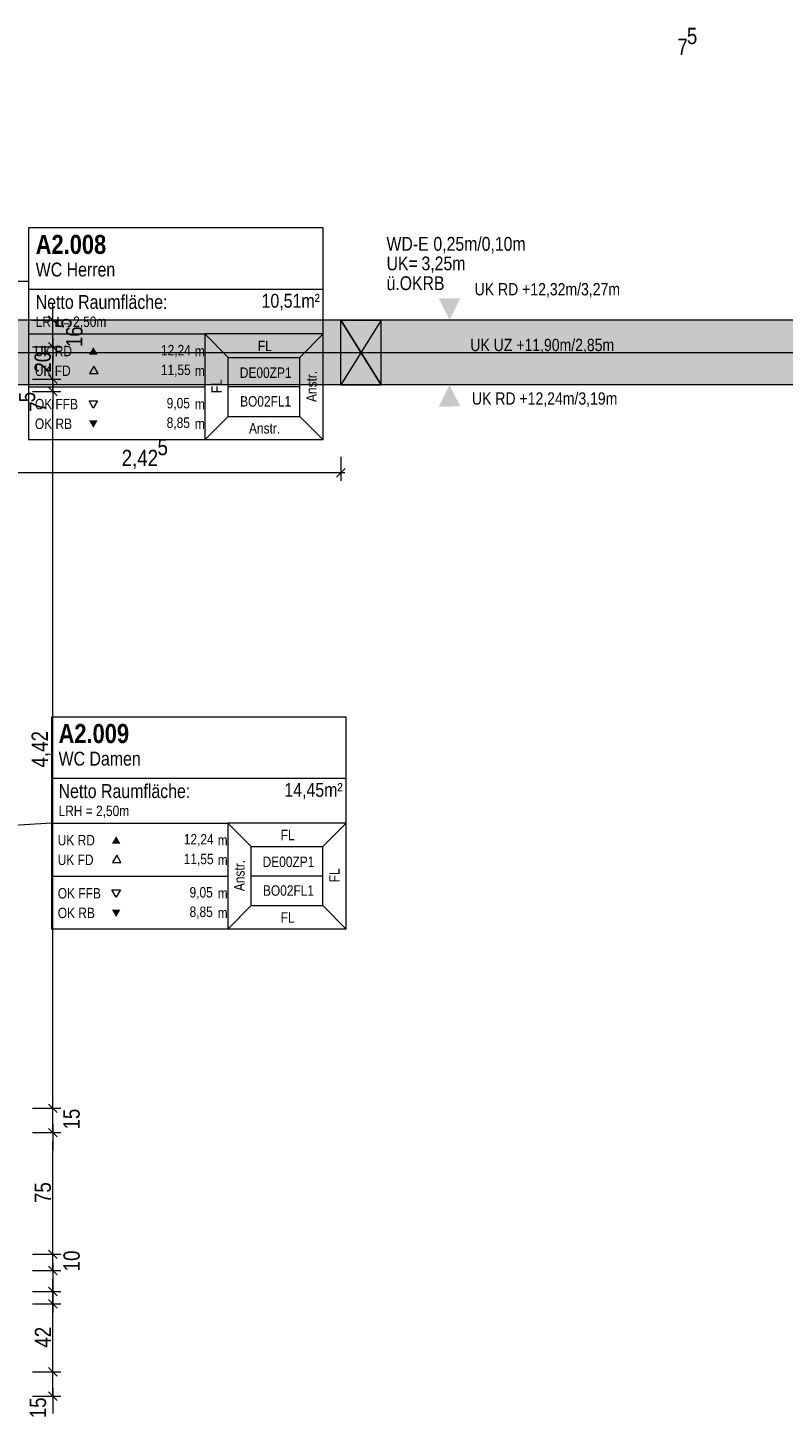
# Model space of a CAD drawing. Extents: x -620 to 3480, y 62 to 1102.
# Tile 68 of 256: x -308 to -215, y 635 to 806. Entities that reach past the tile are written whole.
import ezdxf
from ezdxf.lldxf.tags import DXFTag

# ---------------------------------------------------------------- set-up
doc = ezdxf.new("R2010")
doc.units = 0
doc.layers.get('0').update_dxf_attribs({"lineweight": 13})
for name, color, linetype, lineweight, true_color in [('00_Beschriftung UZ', 3, 'Continuous', 13, 0x00ff00), ('30 -34 Innenwände- 11 Durchbruch', 4, 'Continuous', 9, 0x00ffff), ('30 -35 Decken- 1 Konstruktion-Träger- Stahlbeton', 7, 'grob-A06G9SLJ8I', 13, 0x33aa00), ('70 -75 Raumstempel- 1 Raumstempel', 1, 'Continuous', 50, 0xff0000), ('70 -75 Raumstempel-2 Verweislinie', 1, 'Continuous', 9, 0xff0000), ('70 -76 Bemaßung- 2 Allgemein', 9, 'Continuous', 5, 0x808080), ('iwb_Schraffur_Unterzug', 7, 'Continuous', 5, 0xffffcc)]:
    doc.layers.add(name, color=color, linetype=linetype, lineweight=lineweight, true_color=true_color)
doc.layers.add('70 -71 Achsen- 1 Gebäudeachsen', color=7, linetype='STRICHPUNKT2-A06G9SLK8I', lineweight=18)
doc.styles.get("Standard").update_dxf_attribs({"font": 'ARIALN.TTF'})
tags = doc.linetypes.add('grob-A06G9SLJ8I', pattern=[14, 3, -8, 3]).pattern_tags.tags
tags[8:9] = [DXFTag(74, 4), DXFTag(75, 0), DXFTag(340, '0'), DXFTag(46, 0.0), DXFTag(50, 0.0), DXFTag(44, 0.0), DXFTag(45, 0.0)]
tags[6:7] = [DXFTag(74, 4), DXFTag(75, 0), DXFTag(340, '0'), DXFTag(46, 0.0), DXFTag(50, 0.0), DXFTag(44, 0.0), DXFTag(45, 0.0)]
tags[4:5] = [DXFTag(74, 4), DXFTag(75, 0), DXFTag(340, '0'), DXFTag(46, 0.0), DXFTag(50, 0.0), DXFTag(44, 0.0), DXFTag(45, 0.0)]
tags = doc.linetypes.add('STRICHPUNKT2-A06G9SLK8I', pattern=[12.7, 6.35, -3.175, 0, -3.175]).pattern_tags.tags
tags[10:11] = [DXFTag(74, 4), DXFTag(75, 0), DXFTag(340, '0'), DXFTag(46, 0.0), DXFTag(50, 0.0), DXFTag(44, 0.0), DXFTag(45, 0.0)]
tags[8:9] = [DXFTag(74, 4), DXFTag(75, 0), DXFTag(340, '0'), DXFTag(46, 0.0), DXFTag(50, 0.0), DXFTag(44, 0.0), DXFTag(45, 0.0)]
tags[6:7] = [DXFTag(74, 4), DXFTag(75, 0), DXFTag(340, '0'), DXFTag(46, 0.0), DXFTag(50, 0.0), DXFTag(44, 0.0), DXFTag(45, 0.0)]
tags[4:5] = [DXFTag(74, 4), DXFTag(75, 0), DXFTag(340, '0'), DXFTag(46, 0.0), DXFTag(50, 0.0), DXFTag(44, 0.0), DXFTag(45, 0.0)]

# ---------------------------------------------------------------- blocks, each defined once
blk = doc.blocks.new('Referenz-A06G9SLM8I')
at = {"layer": '00_Beschriftung UZ', "color": 0, "lineweight": -2}
for points in [[(-257.42, 772.57), (-256.09, 769.9), (-254.75, 772.57)], [(-257.42, 767.23), (-256.09, 769.9), (-254.75, 767.24)], [(-257.42, 764.57), (-256.09, 761.9), (-254.75, 764.57)], [(-257.42, 759.23), (-256.09, 761.9), (-254.75, 759.24)]]:
    blk.add_solid(points, dxfattribs=at)
at = {"layer": '30 -34 Innenwände- 11 Durchbruch', "color": 0, "linetype": 'Continuous', "lineweight": -2, "ltscale": 0.13}
for p, q in [((-269.5, 761.9), (-269.5, 769.9)), ((-269.5, 769.9), (-264.5, 761.9)), ((-264.5, 769.9), (-269.5, 761.9)), ((-269.5, 769.9), (-264.5, 769.9)), ((-264.5, 769.9), (-269.5, 761.9)), ((-264.5, 761.9), (-269.5, 769.9)), ((-264.5, 761.9), (-264.5, 769.9)), ((-269.5, 761.9), (-264.5, 761.9))]:
    blk.add_line(p, q, dxfattribs=at)
at = {"layer": '30 -34 Innenwände- 11 Durchbruch', "color": 0, "lineweight": -2}
for points in [[(-269.5, 761.9), (-269.5, 769.9), (-267, 765.9)], [(-264.5, 761.9), (-267, 765.9), (-264.5, 769.9)]]:
    blk.add_solid(points, dxfattribs=at)
at = {"layer": '30 -35 Decken- 1 Konstruktion-Träger- Stahlbeton', "color": 0, "lineweight": -2}
for p, q in [((4, 769.9), (-554.53, 769.9)), ((4, 761.9), (-554.53, 761.9))]:
    blk.add_line(p, q, dxfattribs=at)
at = {"layer": '70 -71 Achsen- 1 Gebäudeachsen', "color": 0, "linetype": 'STRICHPUNKT2-A06G9SLK8I', "lineweight": -2, "ltscale": 0.13}
blk.add_line((-554.53, 765.88), (92.91, 765.88), dxfattribs=at)
at = {"layer": '70 -75 Raumstempel- 1 Raumstempel', "color": 0, "lineweight": -2}
for p, q in [((-307.98, 781.25), (-307.98, 755.11)), ((-271.65, 781.25), (-307.98, 781.25)), ((-271.65, 755.11), (-271.65, 781.25)), ((-271.65, 773.66), (-307.98, 773.66)), ((-307.98, 768.18), (-286.25, 768.18)), ((-283.36, 765.29), (-286.25, 768.18)), ((-271.65, 768.18), (-286.25, 768.18)), ((-286.25, 768.18), (-286.25, 755.11)), ((-274.54, 765.29), (-271.65, 768.18)), ((-283.36, 758.01), (-283.36, 765.29)), ((-283.36, 765.29), (-274.54, 765.29)), ((-274.54, 758.01), (-274.54, 765.29)), ((-299.94, 764.22), (-300.46, 763.32)), ((-299.42, 763.32), (-299.94, 764.22)), ((-300.46, 763.32), (-299.42, 763.32)), ((-307.98, 761.65), (-286.25, 761.65)), ((-274.54, 761.65), (-283.36, 761.65)), ((-300.01, 759.04), (-300.53, 759.95)), ((-300.53, 759.95), (-299.49, 759.95)), ((-299.49, 759.95), (-300.01, 759.04)), ((-283.36, 758.01), (-286.25, 755.11)), ((-283.36, 758.01), (-274.54, 758.01)), ((-274.54, 758.01), (-271.65, 755.11)), ((-271.65, 755.11), (-307.98, 755.11)), ((-305.16, 720.94), (-305.16, 694.8)), ((-268.83, 720.94), (-305.16, 720.94)), ((-268.83, 694.8), (-268.83, 720.94)), ((-268.83, 713.35), (-305.16, 713.35)), ((-305.16, 707.87), (-283.43, 707.87)), ((-280.55, 704.98), (-283.43, 707.87)), ((-268.83, 707.87), (-283.43, 707.87)), ((-283.43, 707.87), (-283.43, 694.8)), ((-271.72, 704.98), (-268.83, 707.87)), ((-297.12, 703.91), (-297.64, 703.01)), ((-296.6, 703.01), (-297.12, 703.91)), ((-280.55, 697.7), (-280.55, 704.98)), ((-280.55, 704.98), (-271.72, 704.98)), ((-271.72, 697.7), (-271.72, 704.98)), ((-297.64, 703.01), (-296.6, 703.01)), ((-305.16, 701.34), (-283.43, 701.34)), ((-271.72, 701.34), (-280.55, 701.34)), ((-297.19, 698.74), (-297.72, 699.64)), ((-297.72, 699.64), (-296.67, 699.64)), ((-296.67, 699.64), (-297.19, 698.74)), ((-280.55, 697.7), (-283.43, 694.8)), ((-280.55, 697.7), (-271.72, 697.7)), ((-271.72, 697.7), (-268.83, 694.8)), ((-268.83, 694.8), (-305.16, 694.8))]:
    blk.add_line(p, q, dxfattribs=at)
for points in [[(-299.49, 765.64), (-300.01, 766.55), (-300.53, 765.64)], [(-299.49, 757.51), (-300.01, 756.6), (-300.53, 757.51)], [(-296.67, 705.33), (-297.19, 706.24), (-297.72, 705.33)], [(-296.67, 697.2), (-297.19, 696.29), (-297.72, 697.2)]]:
    blk.add_solid(points, dxfattribs=at)
at = {"layer": '70 -75 Raumstempel-2 Verweislinie', "color": 0, "linetype": 'Continuous', "lineweight": -2, "ltscale": 0.13}
for p, q in [((-337.12, 774.68), (-307.98, 774.68)), ((-305.16, 707.87), (-388.54, 702.73))]:
    blk.add_line(p, q, dxfattribs=at)
at = {"layer": '70 -76 Bemaßung- 2 Allgemein', "color": 0, "linetype": 'Continuous', "lineweight": -2, "ltscale": 0.13}
for p, q in [((-304.47, 769.37), (-305.53, 770.43)), ((-305, 770.96), (-305, 772.03)), ((-305, 768.9), (-305, 770.96)), ((-307.5, 769.9), (-304, 769.9)), ((-305, 766.6), (-305, 769.9)), ((-305.53, 767.13), (-304.47, 766.07)), ((-305.53, 767.13), (-304.47, 766.07)), ((-305, 767.6), (-305, 765.54)), ((-305, 767.6), (-305, 765.54)), ((-307.5, 766.6), (-304, 766.6)), ((-307.5, 766.6), (-304, 766.6)), ((-305, 765.54), (-305, 764.48)), ((-305, 763.66), (-305, 765.54)), ((-305, 763.66), (-305, 764.73)), ((-305, 761.6), (-305, 763.66)), ((-305, 761.6), (-305, 763.66)), ((-307.5, 762.6), (-304, 762.6)), ((-307.5, 762.6), (-304, 762.6)), ((-304.47, 762.07), (-305.53, 763.13)), ((-304.47, 762.07), (-305.53, 763.13)), ((-305, 761.1), (-305, 762.6)), ((-305, 762.1), (-305, 760.04)), ((-305, 762.1), (-305, 760.04)), ((-307.5, 761.1), (-304, 761.1)), ((-307.5, 761.1), (-304, 761.1)), ((-305.53, 761.63), (-304.47, 760.57)), ((-305.53, 761.63), (-304.47, 760.57)), ((-305, 760.04), (-305, 758.98)), ((-305, 673.76), (-305, 760.04)), ((-268.97, 751.58), (-270.03, 750.51)), ((-269.5, 753.05), (-269.5, 750.05)), ((-270.56, 751.05), (-316.94, 751.05)), ((-269, 751.05), (-270.56, 751.05)), ((-305, 673.76), (-305, 674.83)), ((-304.47, 672.17), (-305.53, 673.23)), ((-304.47, 672.17), (-305.53, 673.23)), ((-305, 671.7), (-305, 673.76)), ((-305, 671.7), (-305, 673.76)), ((-307.5, 672.7), (-304, 672.7)), ((-307.5, 672.7), (-304, 672.7)), ((-305, 669.7), (-305, 672.7)), ((-307.5, 669.7), (-304, 669.7)), ((-307.5, 669.7), (-304, 669.7)), ((-305.53, 670.23), (-304.47, 669.17)), ((-305.53, 670.23), (-304.47, 669.17)), ((-305, 670.7), (-305, 668.64)), ((-305, 670.7), (-305, 668.64)), ((-305, 668.64), (-305, 667.58)), ((-305, 655.76), (-305, 668.64)), ((-305, 655.76), (-305, 656.83)), ((-305, 653.7), (-305, 655.76)), ((-305, 653.7), (-305, 655.76)), ((-307.5, 654.7), (-304, 654.7)), ((-307.5, 654.7), (-304, 654.7)), ((-304.47, 654.17), (-305.53, 655.23)), ((-304.47, 654.17), (-305.53, 655.23)), ((-305, 652.7), (-305, 654.7)), ((-307.5, 652.7), (-304, 652.7)), ((-307.5, 652.7), (-304, 652.7)), ((-305.53, 653.23), (-304.47, 652.17)), ((-305.53, 653.23), (-304.47, 652.17)), ((-305, 653.7), (-305, 651.64)), ((-305, 653.7), (-305, 651.64)), ((-304.47, 649.57), (-305.53, 650.63)), ((-305.53, 650.63), (-304.47, 649.57)), ((-305, 651.64), (-305, 650.58)), ((-305, 651.16), (-305, 651.64)), ((-305, 649.1), (-305, 651.16)), ((-305, 651.1), (-305, 649.04)), ((-307.5, 650.1), (-304, 650.1)), ((-307.5, 650.1), (-304, 650.1)), ((-304.47, 648.07), (-305.53, 649.13)), ((-305.53, 649.13), (-304.47, 648.07)), ((-305, 649.66), (-305, 649.04)), ((-305, 647.6), (-305, 649.66)), ((-305, 649.6), (-305, 647.54)), ((-307.5, 648.6), (-304, 648.6)), ((-307.5, 648.6), (-304, 648.6)), ((-305, 641.26), (-305, 647.54)), ((-305, 641.26), (-305, 642.33)), ((-304.47, 639.67), (-305.53, 640.73)), ((-304.47, 639.67), (-305.53, 640.73)), ((-305, 639.2), (-305, 641.26)), ((-305, 639.2), (-305, 641.26)), ((-307.5, 640.2), (-304, 640.2)), ((-307.5, 640.2), (-304, 640.2)), ((-305, 637.2), (-305, 640.2)), ((-307.5, 637.2), (-304, 637.2)), ((-305.53, 637.73), (-304.47, 636.67)), ((-305, 638.2), (-305, 636.14)), ((-305, 636.14), (-305, 635.08))]:
    blk.add_line(p, q, dxfattribs=at)
at = {"layer": '00_Beschriftung UZ', "color": 0, "linetype": 'ByBlock', "lineweight": -2, "ltscale": 0.13, "char_height": 1.5103, "attachment_point": 1}
for s, insert in [('{\\fArial Narrow;UK RD +12,32m/3,27m}', (-252.99, 774.45)), ('{\\fArial Narrow;UK UZ +11,90m/2,85m}', (-253.52, 767.58)), ('{\\fArial Narrow;UK RD +12,24m/3,19m}', (-253.32, 760.98))]:
    blk.add_mtext(s, dxfattribs=dict(at, insert=insert))
at = {"layer": '30 -34 Innenwände- 11 Durchbruch', "color": 0, "linetype": 'Continuous', "lineweight": -2, "ltscale": 0.13, "char_height": 1.7, "attachment_point": 1}
for s, insert in [('{\\fArial Narrow;WD-E}', (-263.85, 780.14)), ('{\\fArial Narrow;0,25m/0,10m}', (-258.07, 780.14)), ('{\\fArial Narrow;UK=}', (-263.85, 777.73)), ('{\\fArial Narrow;3,25m}', (-259.54, 777.73)), ('{\\fArial Narrow;ü.OKRB}', (-263.85, 775.29))]:
    blk.add_mtext(s, dxfattribs=dict(at, insert=insert))
at = {"layer": '70 -75 Raumstempel- 1 Raumstempel', "color": 0, "linetype": 'Continuous', "lineweight": -2, "ltscale": 0.13, "attachment_point": 1}
for s, insert, char_height, rotation in [('{\\fArial Narrow|b1|i0;A2.008}', (-307.11, 780.4), 2.3536, 0), ('{\\fArial Narrow;WC Herren}', (-307.11, 776.98), 1.7117, 0), ('{\\fArial Narrow;Netto Raumfläche:}', (-307.11, 772.98), 1.7117, 0), ('{\\fArial Narrow;10,51m²}', (-279.26, 773.13), 1.7117, 0), ('{\\fArial Narrow;LRH = 2,50m}', (-307.11, 770.33), 1.2838, 0), ('{\\fArial Narrow;FL}', (-279.72, 767.35), 1.2838, 0), ('{\\fArial Narrow;UK RD}', (-307.21, 766.72), 1.2838, 0), ('{\\fArial Narrow;12,24}', (-291.66, 766.83), 1.2838, 0), ('{\\fArial Narrow;m}', (-287.49, 766.71), 1.2838, 0), ('{\\fArial Narrow;UK FD}', (-307.21, 764.29), 1.2838, 0), ('{\\fArial Narrow;11,55}', (-291.68, 764.4), 1.2838, 0), ('{\\fArial Narrow;m}', (-287.49, 764.27), 1.2838, 0), ('{\\fArial Narrow;DE00ZP1}', (-281.94, 764.05), 1.2838, 0), ('{\\fArial Narrow;Anstr.}', (-273.75, 759.79), 1.2838, 90), ('{\\fArial Narrow;FL}', (-285.45, 760.88), 1.2838, 90), ('{\\fArial Narrow;OK FFB}', (-307.21, 760.17), 1.2838, 0), ('{\\fArial Narrow;9,05}', (-290.96, 760.29), 1.2838, 0), ('{\\fArial Narrow;BO02FL1}', (-281.91, 760.51), 1.2838, 0), ('{\\fArial Narrow;m}', (-287.49, 760.17), 1.2838, 0), ('{\\fArial Narrow;OK RB}', (-307.21, 757.75), 1.2838, 0), ('{\\fArial Narrow;8,85}', (-290.96, 757.88), 1.2838, 0), ('{\\fArial Narrow;m}', (-287.49, 757.75), 1.2838, 0), ('{\\fArial Narrow;Anstr.}', (-280.81, 757.19), 1.2838, 0), ('{\\fArial Narrow|b1|i0;A2.009}', (-304.29, 720.09), 2.3536, 0), ('{\\fArial Narrow;WC Damen}', (-304.29, 716.67), 1.7117, 0), ('{\\fArial Narrow;Netto Raumfläche:}', (-304.29, 712.67), 1.7117, 0), ('{\\fArial Narrow;14,45m²}', (-276.45, 712.82), 1.7117, 0), ('{\\fArial Narrow;LRH = 2,50m}', (-304.29, 710.02), 1.2838, 0), ('{\\fArial Narrow;UK RD}', (-304.39, 706.41), 1.2838, 0), ('{\\fArial Narrow;12,24}', (-288.85, 706.52), 1.2838, 0), ('{\\fArial Narrow;m}', (-284.67, 706.4), 1.2838, 0), ('{\\fArial Narrow;FL}', (-276.9, 707.04), 1.2838, 0), ('{\\fArial Narrow;UK FD}', (-304.39, 703.98), 1.2838, 0), ('{\\fArial Narrow;11,55}', (-288.86, 704.09), 1.2838, 0), ('{\\fArial Narrow;m}', (-284.67, 703.97), 1.2838, 0), ('{\\fArial Narrow;Anstr.}', (-282.64, 699.48), 1.2838, 90), ('{\\fArial Narrow;DE00ZP1}', (-279.13, 703.74), 1.2838, 0), ('{\\fArial Narrow;FL}', (-270.92, 700.57), 1.2838, 90), ('{\\fArial Narrow;BO02FL1}', (-279.09, 700.2), 1.2838, 0), ('{\\fArial Narrow;OK FFB}', (-304.39, 699.86), 1.2838, 0), ('{\\fArial Narrow;9,05}', (-288.14, 699.98), 1.2838, 0), ('{\\fArial Narrow;m}', (-284.67, 699.86), 1.2838, 0), ('{\\fArial Narrow;OK RB}', (-304.39, 697.44), 1.2838, 0), ('{\\fArial Narrow;8,85}', (-288.14, 697.57), 1.2838, 0), ('{\\fArial Narrow;m}', (-284.67, 697.44), 1.2838, 0), ('{\\fArial Narrow;FL}', (-276.9, 696.87), 1.2838, 0)]:
    blk.add_mtext(s, dxfattribs=dict(at, insert=insert, char_height=char_height, rotation=rotation))
at = {"layer": '70 -76 Bemaßung- 2 Allgemein', "color": 0, "linetype": 'Continuous', "lineweight": -2, "ltscale": 0.13, "char_height": 2.0138, "attachment_point": 1}
for s, insert in [('{\\fArial Narrow;5}', (-226.81, 805.93)), ('{\\fArial Narrow;7}', (-227.99, 804.59)), ('{\\fArial Narrow;5}', (-292.09, 755.24)), ('{\\fArial Narrow;2,42}', (-296.51, 753.9))]:
    blk.add_mtext(s, dxfattribs=dict(at, insert=insert))
at = {"layer": '70 -76 Bemaßung- 2 Allgemein', "color": 0, "linetype": 'Continuous', "lineweight": -2, "ltscale": 0.13, "char_height": 2.0138, "attachment_point": 1, "rotation": 90}
for s, insert in [('{\\fArial Narrow;5}', (-304.71, 768.87)), ('{\\fArial Narrow;16}', (-303.36, 766.55)), ('{\\fArial Narrow;20}', (-307.26, 763.41)), ('{\\fArial Narrow;5}', (-309.19, 759.75)), ('{\\fArial Narrow;7}', (-307.85, 758.57)), ('{\\fArial Narrow;4,42}', (-307.62, 714.73)), ('{\\fArial Narrow;15}', (-303.7, 670.09)), ('{\\fArial Narrow;75}', (-307.25, 661.02)), ('{\\fArial Narrow;10}', (-303.7, 652.6)), ('{\\fArial Narrow;42}', (-307.22, 643.19)), ('{\\fArial Narrow;15}', (-307.85, 634.49))]:
    blk.add_mtext(s, dxfattribs=dict(at, insert=insert))
blk = doc.blocks.new('Referenz-A06G9SLO8I')
at = {"layer": 'iwb_Schraffur_Unterzug', "linetype": 'Continuous', "ltscale": 0.13}
for points in [[(-554.53, 769.88), (3.97, 769.88), (3.97, 761.88)], [(-554.53, 769.88), (3.97, 761.88), (-554.53, 764.15)], [(-554.53, 764.15), (3.97, 761.88), (-554.53, 761.88)]]:
    blk.add_solid(points, dxfattribs=at)

msp = doc.modelspace()

# ---------------------------------------------------------------- block references
at = {"color": 8, "lineweight": 13, "ltscale": 0.13, "true_color": 0x808080}
msp.add_blockref('Referenz-A06G9SLM8I', (0, 0), dxfattribs=at)
at = {"color": 8, "lineweight": 25, "ltscale": 0.25, "true_color": 0x808080}
msp.add_blockref('Referenz-A06G9SLO8I', (0, 0), dxfattribs=at)

doc.saveas('drawing.dxf')
